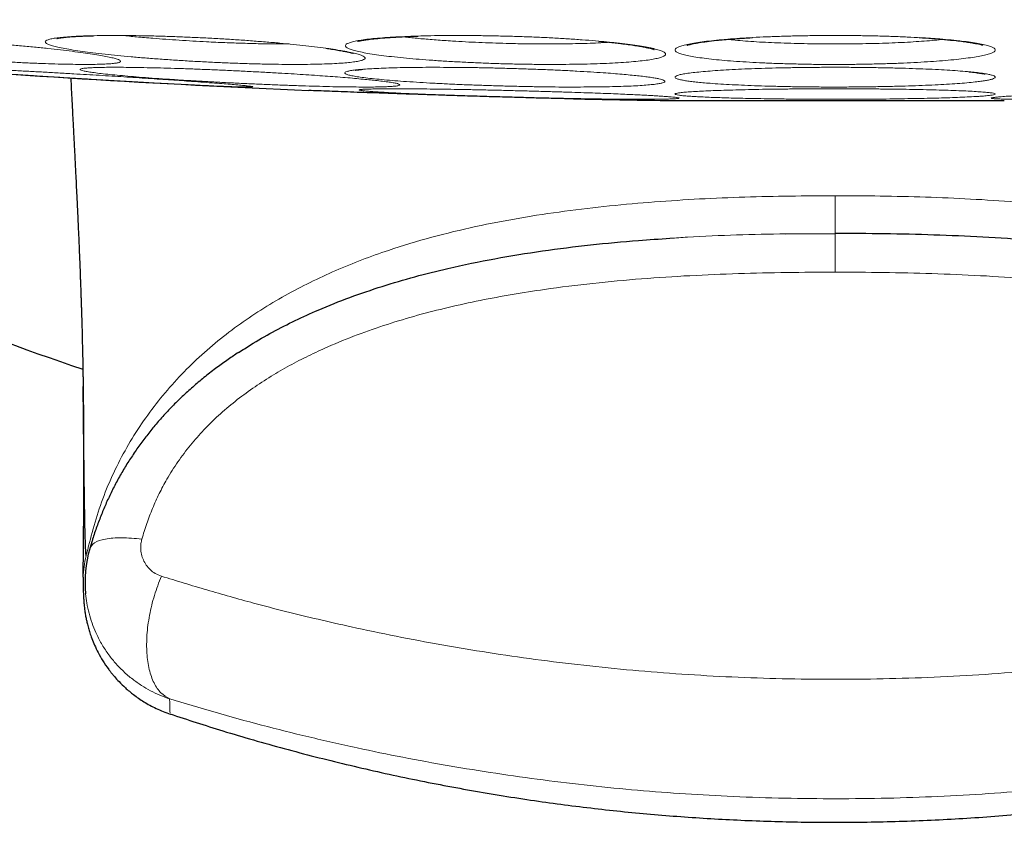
# Model space of a CAD drawing. Header units: millimetres. Extents: x 8 to 1329, y 12 to 1074.
# Tile 3 of 256: x 502.41 to 512.77, y 515.13 to 523.58. Entities that reach past the tile are written whole.
import ezdxf

# ---------------------------------------------------------------- set-up
doc = ezdxf.new("R2010")
doc.units = ezdxf.units.MM

msp = doc.modelspace()

# ---------------------------------------------------------------- linework, layer by layer
at = {"color": 252, "linetype": 'Continuous', "lineweight": 0}
for p, q in [((509.208, 522.727), (512.766, 522.727)), ((510.987, 520.921), (510.987, 521.328))]:
    msp.add_line(p, q, dxfattribs=at)
at = {"color": 7, "linetype": 'Continuous', "lineweight": 30}
for p, q in [((509.222, 522.727), (512.753, 522.727)), ((510.469, 521.324), (510.987, 521.328)), ((503.172, 518.093), (503.148, 518.014))]:
    msp.add_line(p, q, dxfattribs=at)
for centre, radius, start, end in [((510.987, 543.615), 25, 233.2737, 251.5482), ((510.987, 652.715), 130, 265.45566, 267.559), ((510.987, 652.715), 130, 268.78662, 269.21585), ((509.222, 523.727), 1, 269.2159, 270), ((512.753, 523.727), 1, 270, 270.7841), ((504.372, 517.661), 1.274, 164.0203, 185.675)]:
    msp.add_arc(centre, radius, start, end, dxfattribs=at)
at = {"color": 252, "linetype": 'Continuous', "lineweight": 0}
for points, knots in [([(502.41, 523.303), (502.359, 523.308), (502.256, 523.318), (502.096, 523.331), (501.932, 523.344), (501.766, 523.356), (501.601, 523.367), (501.438, 523.377), (501.279, 523.386), (501.124, 523.394), (500.976, 523.4), (500.835, 523.405), (500.704, 523.408), (500.584, 523.411), (500.475, 523.411), (500.379, 523.411), (500.296, 523.408), (500.228, 523.405), (500.174, 523.4), (500.137, 523.393), (500.115, 523.385), (500.11, 523.376), (500.12, 523.366), (500.147, 523.355), (500.189, 523.343), (500.248, 523.33), (500.321, 523.316), (500.409, 523.302), (500.509, 523.288), (500.622, 523.273), (500.747, 523.258), (500.882, 523.243), (501.024, 523.228), (501.174, 523.214), (501.331, 523.2), (501.493, 523.186), (501.656, 523.173), (501.821, 523.161), (501.985, 523.15), (502.149, 523.14), (502.307, 523.131), (502.462, 523.124), (502.61, 523.117), (502.75, 523.112), (502.88, 523.109), (503.001, 523.107), (503.11, 523.106), (503.206, 523.107), (503.289, 523.109), (503.356, 523.113), (503.41, 523.118), (503.448, 523.124), (503.469, 523.132), (503.474, 523.141), (503.464, 523.151), (503.438, 523.162), (503.395, 523.174), (503.337, 523.187), (503.264, 523.201), (503.179, 523.215), (503.078, 523.229), (502.964, 523.244), (502.841, 523.259), (502.708, 523.274), (502.565, 523.289), (502.462, 523.299), (502.41, 523.303)], [0, 0, 0, 0, 0.015553, 0.031055, 0.046646, 0.062467, 0.078156, 0.09372, 0.109281, 0.124957, 0.140659, 0.156241, 0.171806, 0.187457, 0.203117, 0.218688, 0.234267, 0.249957, 0.26561, 0.281168, 0.296744, 0.312448, 0.328203, 0.343779, 0.359306, 0.374918, 0.390867, 0.406494, 0.42195, 0.437383, 0.453456, 0.469126, 0.484548, 0.499871, 0.515933, 0.531626, 0.547108, 0.562533, 0.5784, 0.593991, 0.609484, 0.625062, 0.640842, 0.656367, 0.671856, 0.687536, 0.703314, 0.718832, 0.734327, 0.750034, 0.765706, 0.781214, 0.79676, 0.812539, 0.82801, 0.843476, 0.859099, 0.875042, 0.890379, 0.905806, 0.921472, 0.937532, 0.952912, 0.968349, 0.983993, 1, 1, 1, 1]), ([(504.994, 523.343), (504.942, 523.347), (504.839, 523.356), (504.679, 523.367), (504.515, 523.377), (504.349, 523.386), (504.184, 523.393), (504.021, 523.4), (503.861, 523.405), (503.706, 523.408), (503.557, 523.411), (503.415, 523.411), (503.284, 523.411), (503.162, 523.408), (503.052, 523.405), (502.954, 523.4), (502.87, 523.393), (502.801, 523.386), (502.746, 523.377), (502.707, 523.367), (502.684, 523.356), (502.677, 523.343), (502.686, 523.331), (502.712, 523.317), (502.754, 523.303), (502.811, 523.288), (502.883, 523.273), (502.97, 523.258), (503.069, 523.244), (503.181, 523.229), (503.305, 523.214), (503.439, 523.2), (503.58, 523.187), (503.73, 523.174), (503.886, 523.162), (504.048, 523.151), (504.211, 523.141), (504.376, 523.132), (504.541, 523.124), (504.705, 523.118), (504.864, 523.113), (505.019, 523.109), (505.169, 523.107), (505.31, 523.106), (505.441, 523.107), (505.562, 523.109), (505.673, 523.113), (505.77, 523.118), (505.854, 523.124), (505.923, 523.132), (505.978, 523.141), (506.017, 523.151), (506.04, 523.162), (506.046, 523.174), (506.037, 523.187), (506.013, 523.2), (505.971, 523.214), (505.914, 523.229), (505.843, 523.244), (505.758, 523.258), (505.658, 523.273), (505.545, 523.288), (505.422, 523.303), (505.289, 523.317), (505.147, 523.331), (505.045, 523.339), (504.994, 523.343)], [0, 0, 0, 0, 0.015638, 0.031177, 0.046745, 0.062467, 0.078187, 0.093771, 0.109325, 0.124955, 0.140657, 0.156241, 0.171807, 0.187455, 0.203127, 0.218696, 0.23427, 0.249956, 0.265669, 0.281238, 0.296789, 0.312447, 0.328311, 0.343913, 0.359401, 0.374918, 0.390948, 0.406599, 0.422027, 0.437383, 0.453437, 0.4691, 0.484527, 0.499871, 0.515834, 0.531485, 0.546994, 0.562534, 0.57832, 0.593863, 0.609373, 0.625064, 0.64083, 0.656339, 0.67183, 0.68754, 0.703265, 0.718782, 0.734303, 0.750036, 0.765583, 0.781069, 0.796665, 0.81254, 0.827916, 0.843357, 0.859014, 0.875041, 0.890388, 0.905817, 0.921481, 0.937532, 0.953001, 0.968472, 0.984089, 1, 1, 1, 1]), ([(503.491, 523.411), (503.54, 523.406), (503.641, 523.396), (503.796, 523.383), (503.947, 523.371), (504.088, 523.361), (504.232, 523.352), (504.393, 523.343), (504.57, 523.335), (504.76, 523.329), (504.929, 523.324), (505.074, 523.322), (505.175, 523.321), (505.228, 523.322), (505.243, 523.322)], [0, 0, 0, 0, 0.094127, 0.196988, 0.274096, 0.351222, 0.428408, 0.505687, 0.608832, 0.712032, 0.81514, 0.892377, 0.969525, 1, 1, 1, 1]), ([(508.174, 523.376), (508.123, 523.379), (508.02, 523.385), (507.859, 523.393), (507.696, 523.399), (507.531, 523.404), (507.365, 523.408), (507.201, 523.41), (507.041, 523.411), (506.885, 523.411), (506.735, 523.409), (506.592, 523.405), (506.459, 523.4), (506.336, 523.394), (506.223, 523.386), (506.124, 523.378), (506.038, 523.368), (505.967, 523.357), (505.909, 523.345), (505.868, 523.332), (505.843, 523.318), (505.834, 523.304), (505.841, 523.29), (505.865, 523.275), (505.904, 523.26), (505.959, 523.245), (506.03, 523.23), (506.114, 523.215), (506.212, 523.201), (506.322, 523.188), (506.444, 523.175), (506.577, 523.163), (506.717, 523.152), (506.866, 523.142), (507.022, 523.133), (507.183, 523.125), (507.346, 523.118), (507.511, 523.113), (507.677, 523.109), (507.841, 523.107), (508.001, 523.106), (508.157, 523.107), (508.308, 523.109), (508.45, 523.112), (508.583, 523.117), (508.706, 523.123), (508.818, 523.131), (508.917, 523.14), (509.003, 523.15), (509.074, 523.161), (509.131, 523.173), (509.172, 523.185), (509.198, 523.199), (509.207, 523.213), (509.2, 523.227), (509.177, 523.242), (509.138, 523.257), (509.083, 523.272), (509.013, 523.287), (508.93, 523.301), (508.832, 523.316), (508.721, 523.329), (508.599, 523.342), (508.467, 523.354), (508.326, 523.366), (508.225, 523.372), (508.174, 523.376)], [0, 0, 0, 0, 0.015683, 0.031247, 0.046804, 0.062466, 0.07819, 0.09378, 0.109334, 0.124954, 0.14066, 0.156243, 0.171806, 0.187454, 0.20317, 0.218746, 0.234301, 0.249955, 0.265767, 0.281359, 0.296873, 0.312448, 0.328409, 0.344039, 0.359492, 0.374919, 0.390959, 0.406614, 0.422039, 0.437383, 0.453354, 0.468983, 0.484435, 0.499872, 0.51574, 0.531341, 0.546872, 0.562537, 0.578296, 0.593814, 0.609326, 0.625069, 0.640805, 0.656313, 0.671819, 0.687544, 0.703157, 0.718657, 0.734225, 0.750037, 0.765474, 0.780934, 0.79657, 0.81254, 0.827898, 0.843333, 0.858997, 0.875042, 0.890461, 0.905918, 0.921558, 0.937533, 0.953093, 0.968602, 0.984194, 1, 1, 1, 1]), ([(506.434, 523.398), (506.45, 523.396), (506.509, 523.389), (506.626, 523.377), (506.787, 523.364), (506.947, 523.353), (507.098, 523.344), (507.239, 523.337), (507.383, 523.332), (507.544, 523.327), (507.722, 523.323), (507.912, 523.321), (508.081, 523.322), (508.227, 523.324), (508.352, 523.327), (508.467, 523.331), (508.556, 523.336), (508.601, 523.339), (508.615, 523.34)], [0, 0, 0, 0, 0.028825, 0.107827, 0.186671, 0.265393, 0.324407, 0.383434, 0.442507, 0.501651, 0.580592, 0.659574, 0.738486, 0.797598, 0.856642, 0.915649, 0.97467, 1, 1, 1, 1]), ([(510.306, 523.398), (510.357, 523.4), (510.459, 523.404), (510.619, 523.408), (510.781, 523.41), (510.947, 523.411), (511.112, 523.411), (511.277, 523.409), (511.438, 523.406), (511.595, 523.401), (511.747, 523.395), (511.891, 523.388), (512.026, 523.379), (512.151, 523.369), (512.266, 523.358), (512.367, 523.346), (512.456, 523.334), (512.53, 523.32), (512.59, 523.306), (512.634, 523.292), (512.662, 523.277), (512.674, 523.262), (512.67, 523.247), (512.649, 523.232), (512.612, 523.218), (512.56, 523.204), (512.493, 523.19), (512.411, 523.177), (512.316, 523.165), (512.208, 523.153), (512.088, 523.143), (511.958, 523.134), (511.818, 523.126), (511.671, 523.119), (511.517, 523.114), (511.357, 523.11), (511.193, 523.107), (511.027, 523.106), (510.861, 523.106), (510.697, 523.108), (510.536, 523.112), (510.379, 523.116), (510.228, 523.122), (510.084, 523.13), (509.949, 523.138), (509.824, 523.148), (509.71, 523.159), (509.608, 523.171), (509.52, 523.183), (509.445, 523.197), (509.386, 523.211), (509.342, 523.225), (509.313, 523.24), (509.301, 523.255), (509.305, 523.27), (509.325, 523.285), (509.361, 523.299), (509.413, 523.314), (509.481, 523.327), (509.562, 523.34), (509.657, 523.353), (509.766, 523.364), (509.886, 523.374), (510.017, 523.384), (510.156, 523.392), (510.256, 523.396), (510.306, 523.398)], [0, 0, 0, 0, 0.015699, 0.03127, 0.046815, 0.062438, 0.078168, 0.093779, 0.109341, 0.124959, 0.140679, 0.156262, 0.171821, 0.187521, 0.203237, 0.218795, 0.234331, 0.250127, 0.265839, 0.281359, 0.296835, 0.312728, 0.328397, 0.34387, 0.359347, 0.375226, 0.390819, 0.406281, 0.421897, 0.437596, 0.453127, 0.468662, 0.48437, 0.499938, 0.515451, 0.531122, 0.54682, 0.56251, 0.578236, 0.593776, 0.609347, 0.625086, 0.640632, 0.656168, 0.671891, 0.687443, 0.702935, 0.718605, 0.734343, 0.74975, 0.765329, 0.781234, 0.796701, 0.81218, 0.827914, 0.843717, 0.859181, 0.874767, 0.890623, 0.906211, 0.921751, 0.937405, 0.953153, 0.968737, 0.984314, 1, 1, 1, 1]), ([(512.128, 523.37), (512.097, 523.367), (512.034, 523.36), (511.926, 523.352), (511.81, 523.344), (511.685, 523.337), (511.553, 523.331), (511.416, 523.327), (511.274, 523.324), (511.131, 523.322), (510.985, 523.321), (510.84, 523.322), (510.696, 523.324), (510.554, 523.327), (510.416, 523.332), (510.284, 523.337), (510.16, 523.344), (510.043, 523.352), (509.938, 523.361), (509.877, 523.367), (509.848, 523.37)], [0, 0, 0, 0, 0.054233, 0.109975, 0.165746, 0.221601, 0.277608, 0.333533, 0.389336, 0.445085, 0.500832, 0.556616, 0.612486, 0.668505, 0.724745, 0.7809, 0.836897, 0.892788, 0.9486, 1, 1, 1, 1]), ([(504.646, 522.896), (504.618, 522.898), (504.563, 522.903), (504.462, 522.91), (504.347, 522.919), (504.23, 522.927), (504.114, 522.936), (504.004, 522.943), (503.887, 522.951), (503.763, 522.959), (503.635, 522.967), (503.507, 522.976), (503.378, 522.984), (503.247, 522.992), (503.113, 523), (502.969, 523.008), (502.816, 523.017), (502.658, 523.026), (502.503, 523.034), (502.355, 523.042), (502.215, 523.049), (502.084, 523.056), (501.965, 523.062), (501.856, 523.066), (501.761, 523.07), (501.679, 523.073), (501.612, 523.075), (501.56, 523.076), (501.523, 523.076), (501.503, 523.075), (501.498, 523.073), (501.51, 523.07), (501.538, 523.066), (501.581, 523.061), (501.641, 523.056), (501.715, 523.049), (501.804, 523.042), (501.906, 523.034), (502.019, 523.025), (502.145, 523.016), (502.28, 523.007), (502.425, 522.997), (502.575, 522.987), (502.732, 522.977), (502.894, 522.967), (503.06, 522.957), (503.223, 522.947), (503.387, 522.937), (503.551, 522.928), (503.711, 522.918), (503.863, 522.91), (504.01, 522.902), (504.15, 522.895), (504.281, 522.889), (504.399, 522.883), (504.507, 522.878), (504.602, 522.874), (504.684, 522.871), (504.751, 522.87), (504.803, 522.869), (504.84, 522.869), (504.861, 522.87), (504.865, 522.872), (504.853, 522.875), (504.826, 522.878), (504.783, 522.883), (504.724, 522.889), (504.672, 522.893), (504.646, 522.896)], [0, 0, 0, 0, 0.01531, 0.030748, 0.046475, 0.062653, 0.074777, 0.087009, 0.099423, 0.112098, 0.125114, 0.13737, 0.149668, 0.162081, 0.174686, 0.187562, 0.203122, 0.218633, 0.234224, 0.250023, 0.265695, 0.281263, 0.29683, 0.312497, 0.328159, 0.343735, 0.359313, 0.374975, 0.390592, 0.406155, 0.421744, 0.437445, 0.453163, 0.468772, 0.48437, 0.500058, 0.515904, 0.531517, 0.54702, 0.562535, 0.578548, 0.594201, 0.609642, 0.625015, 0.641157, 0.656847, 0.67224, 0.687486, 0.7036, 0.719274, 0.734668, 0.749935, 0.765886, 0.78148, 0.79691, 0.812376, 0.828203, 0.843709, 0.859164, 0.874847, 0.890623, 0.906103, 0.921579, 0.937333, 0.952956, 0.968465, 0.984076, 1, 1, 1, 1]), ([(506.187, 522.934), (506.165, 522.937), (506.121, 522.942), (506.043, 522.949), (505.957, 522.957), (505.861, 522.966), (505.758, 522.974), (505.65, 522.982), (505.539, 522.99), (505.421, 522.998), (505.297, 523.006), (505.159, 523.014), (505.008, 523.023), (504.844, 523.031), (504.679, 523.04), (504.513, 523.047), (504.35, 523.054), (504.191, 523.06), (504.037, 523.065), (503.889, 523.069), (503.749, 523.072), (503.618, 523.075), (503.499, 523.076), (503.393, 523.076), (503.299, 523.076), (503.219, 523.074), (503.153, 523.071), (503.102, 523.068), (503.066, 523.063), (503.047, 523.058), (503.043, 523.052), (503.056, 523.045), (503.085, 523.037), (503.13, 523.029), (503.191, 523.02), (503.267, 523.01), (503.357, 523.001), (503.46, 522.991), (503.574, 522.981), (503.7, 522.97), (503.837, 522.96), (503.982, 522.95), (504.132, 522.94), (504.289, 522.931), (504.451, 522.922), (504.616, 522.913), (504.78, 522.905), (504.944, 522.898), (505.106, 522.891), (505.265, 522.885), (505.418, 522.88), (505.565, 522.876), (505.705, 522.872), (505.834, 522.87), (505.953, 522.869), (506.06, 522.868), (506.155, 522.869), (506.236, 522.871), (506.302, 522.873), (506.353, 522.877), (506.389, 522.881), (506.409, 522.887), (506.412, 522.893), (506.399, 522.9), (506.371, 522.908), (506.327, 522.916), (506.267, 522.925), (506.214, 522.931), (506.187, 522.934)], [0, 0, 0, 0, 0.012162, 0.024432, 0.036885, 0.0496, 0.062658, 0.0749, 0.087193, 0.099609, 0.112223, 0.125114, 0.140656, 0.156158, 0.171746, 0.187546, 0.203239, 0.218813, 0.234368, 0.250001, 0.26593, 0.281607, 0.297113, 0.312531, 0.327946, 0.343444, 0.359108, 0.37502, 0.390678, 0.406242, 0.421811, 0.437486, 0.453359, 0.468999, 0.484535, 0.500096, 0.516182, 0.531858, 0.547272, 0.56257, 0.578749, 0.594452, 0.609835, 0.625044, 0.641131, 0.656797, 0.672205, 0.68751, 0.703393, 0.718959, 0.734411, 0.749957, 0.765745, 0.781227, 0.796682, 0.8124, 0.828167, 0.843647, 0.859122, 0.874867, 0.890403, 0.90586, 0.921441, 0.937341, 0.95267, 0.968118, 0.983841, 1, 1, 1, 1]), ([(508.978, 522.979), (508.956, 522.982), (508.911, 522.987), (508.833, 522.995), (508.747, 523.003), (508.652, 523.011), (508.541, 523.019), (508.415, 523.027), (508.271, 523.036), (508.12, 523.044), (507.962, 523.051), (507.8, 523.057), (507.636, 523.062), (507.471, 523.067), (507.306, 523.071), (507.142, 523.074), (506.983, 523.075), (506.829, 523.076), (506.681, 523.076), (506.541, 523.075), (506.411, 523.073), (506.292, 523.069), (506.184, 523.065), (506.088, 523.06), (506.007, 523.055), (505.94, 523.048), (505.888, 523.041), (505.852, 523.033), (505.831, 523.024), (505.828, 523.015), (505.84, 523.005), (505.869, 522.995), (505.914, 522.985), (505.973, 522.975), (506.049, 522.965), (506.138, 522.955), (506.241, 522.945), (506.355, 522.935), (506.48, 522.926), (506.615, 522.917), (506.76, 522.909), (506.91, 522.901), (507.067, 522.894), (507.228, 522.888), (507.392, 522.882), (507.556, 522.878), (507.721, 522.874), (507.884, 522.871), (508.043, 522.869), (508.197, 522.868), (508.345, 522.869), (508.485, 522.87), (508.615, 522.872), (508.734, 522.875), (508.842, 522.879), (508.937, 522.884), (509.019, 522.89), (509.086, 522.897), (509.138, 522.904), (509.174, 522.912), (509.195, 522.92), (509.199, 522.929), (509.188, 522.938), (509.165, 522.947), (509.135, 522.955), (509.094, 522.963), (509.042, 522.971), (509, 522.977), (508.978, 522.979)], [0, 0, 0, 0, 0.0123, 0.024643, 0.037101, 0.049749, 0.062663, 0.078177, 0.093675, 0.10928, 0.125114, 0.14077, 0.156329, 0.171891, 0.187549, 0.203262, 0.218854, 0.234408, 0.250008, 0.265707, 0.281295, 0.296858, 0.312482, 0.328192, 0.343774, 0.359328, 0.37496, 0.390788, 0.406389, 0.421894, 0.437432, 0.453548, 0.469254, 0.484704, 0.500049, 0.516267, 0.531983, 0.547354, 0.562526, 0.578615, 0.594283, 0.609693, 0.625006, 0.640862, 0.656418, 0.671883, 0.68748, 0.703232, 0.7187, 0.734171, 0.749938, 0.76566, 0.781126, 0.796613, 0.812385, 0.827894, 0.843346, 0.858935, 0.87485, 0.890121, 0.905522, 0.921205, 0.937327, 0.949548, 0.961849, 0.974305, 0.986995, 1, 1, 1, 1]), ([(509.512, 523.022), (509.54, 523.025), (509.596, 523.031), (509.697, 523.039), (509.81, 523.047), (509.935, 523.054), (510.07, 523.06), (510.212, 523.065), (510.363, 523.069), (510.519, 523.072), (510.68, 523.075), (510.845, 523.076), (511.01, 523.076), (511.176, 523.076), (511.339, 523.074), (511.498, 523.071), (511.653, 523.068), (511.802, 523.063), (511.944, 523.058), (512.075, 523.052), (512.196, 523.045), (512.306, 523.037), (512.403, 523.029), (512.486, 523.02), (512.554, 523.011), (512.605, 523.002), (512.639, 522.993), (512.661, 522.985), (512.672, 522.977), (512.672, 522.969), (512.662, 522.961), (512.643, 522.953), (512.612, 522.944), (512.571, 522.937), (512.521, 522.929), (512.457, 522.921), (512.375, 522.913), (512.274, 522.905), (512.162, 522.898), (512.038, 522.891), (511.905, 522.885), (511.762, 522.88), (511.612, 522.876), (511.455, 522.873), (511.295, 522.87), (511.131, 522.869), (510.965, 522.868), (510.799, 522.869), (510.636, 522.871), (510.478, 522.873), (510.323, 522.877), (510.175, 522.881), (510.034, 522.887), (509.903, 522.893), (509.781, 522.9), (509.679, 522.907), (509.594, 522.914), (509.525, 522.921), (509.464, 522.928), (509.411, 522.935), (509.366, 522.944), (509.33, 522.953), (509.307, 522.963), (509.3, 522.973), (509.311, 522.984), (509.337, 522.994), (509.378, 523.004), (509.435, 523.013), (509.487, 523.019), (509.512, 523.022)], [0, 0, 0, 0, 0.01557, 0.031122, 0.046776, 0.06265, 0.078253, 0.093797, 0.109381, 0.125098, 0.140653, 0.156253, 0.171975, 0.187644, 0.203194, 0.218711, 0.234281, 0.249993, 0.265748, 0.281341, 0.296877, 0.312466, 0.328346, 0.343964, 0.359452, 0.374943, 0.387826, 0.400438, 0.412857, 0.425161, 0.437424, 0.450443, 0.463133, 0.475579, 0.487858, 0.500047, 0.516134, 0.531799, 0.547207, 0.562523, 0.578372, 0.593921, 0.609388, 0.625004, 0.640634, 0.656152, 0.671882, 0.687686, 0.703116, 0.718455, 0.733982, 0.749953, 0.765393, 0.780822, 0.796427, 0.812392, 0.824593, 0.836864, 0.849279, 0.861918, 0.874862, 0.89011, 0.905506, 0.921196, 0.937338, 0.952799, 0.968302, 0.983987, 1, 1, 1, 1]), ([(509.149, 522.773), (509.132, 522.774), (509.098, 522.776), (509.039, 522.78), (508.973, 522.783), (508.9, 522.787), (508.819, 522.791), (508.729, 522.794), (508.629, 522.799), (508.52, 522.803), (508.404, 522.807), (508.281, 522.811), (508.143, 522.816), (507.993, 522.82), (507.83, 522.825), (507.664, 522.829), (507.498, 522.834), (507.334, 522.837), (507.173, 522.841), (507.018, 522.843), (506.868, 522.846), (506.726, 522.848), (506.592, 522.849), (506.47, 522.85), (506.36, 522.85), (506.262, 522.85), (506.177, 522.849), (506.106, 522.848), (506.05, 522.846), (506.01, 522.844), (505.986, 522.841), (505.978, 522.838), (505.986, 522.835), (506.01, 522.831), (506.05, 522.826), (506.106, 522.822), (506.178, 522.817), (506.264, 522.812), (506.364, 522.806), (506.475, 522.801), (506.59, 522.796), (506.706, 522.791), (506.821, 522.787), (506.938, 522.783), (507.056, 522.779), (507.173, 522.775), (507.289, 522.771), (507.401, 522.768), (507.512, 522.765), (507.62, 522.762), (507.725, 522.759), (507.841, 522.756), (507.966, 522.753), (508.098, 522.751), (508.224, 522.748), (508.343, 522.746), (508.471, 522.744), (508.603, 522.742), (508.736, 522.741), (508.857, 522.74), (508.967, 522.74), (509.066, 522.74), (509.151, 522.741), (509.221, 522.742), (509.272, 522.744), (509.309, 522.746), (509.332, 522.747), (509.346, 522.75), (509.349, 522.752), (509.342, 522.755), (509.327, 522.758), (509.307, 522.761), (509.28, 522.763), (509.245, 522.766), (509.202, 522.77), (509.167, 522.772), (509.149, 522.773)], [0, 0, 0, 0, 0.009844, 0.019871, 0.030121, 0.040638, 0.051468, 0.062661, 0.074782, 0.087021, 0.099444, 0.112119, 0.125114, 0.140644, 0.156161, 0.171764, 0.187544, 0.203246, 0.218846, 0.234409, 0.249995, 0.265795, 0.281448, 0.297002, 0.312505, 0.328004, 0.343549, 0.359185, 0.374962, 0.390563, 0.406133, 0.421733, 0.437424, 0.453245, 0.468891, 0.484455, 0.500031, 0.516194, 0.531907, 0.5473, 0.562502, 0.575787, 0.588598, 0.601017, 0.613122, 0.624984, 0.636205, 0.647039, 0.657536, 0.667744, 0.677705, 0.687461, 0.70066, 0.713399, 0.72578, 0.737913, 0.749913, 0.765924, 0.781352, 0.796662, 0.812368, 0.828162, 0.843493, 0.858893, 0.87485, 0.8869, 0.899055, 0.911437, 0.924159, 0.93733, 0.947111, 0.9571, 0.967337, 0.977867, 0.988738, 1, 1, 1, 1]), ([(509.497, 522.821), (509.524, 522.822), (509.578, 522.825), (509.676, 522.83), (509.786, 522.834), (509.908, 522.837), (510.041, 522.841), (510.183, 522.844), (510.333, 522.846), (510.488, 522.848), (510.648, 522.849), (510.812, 522.85), (510.977, 522.85), (511.143, 522.85), (511.306, 522.849), (511.466, 522.848), (511.621, 522.846), (511.771, 522.844), (511.915, 522.841), (512.05, 522.838), (512.176, 522.834), (512.288, 522.83), (512.387, 522.826), (512.472, 522.821), (512.542, 522.816), (512.598, 522.811), (512.64, 522.806), (512.665, 522.801), (512.674, 522.795), (512.667, 522.79), (512.643, 522.784), (512.61, 522.78), (512.576, 522.777), (512.545, 522.774), (512.509, 522.771), (512.455, 522.768), (512.379, 522.764), (512.277, 522.759), (512.167, 522.756), (512.05, 522.752), (511.924, 522.749), (511.788, 522.747), (511.641, 522.744), (511.486, 522.742), (511.327, 522.741), (511.164, 522.74), (510.999, 522.74), (510.834, 522.74), (510.67, 522.741), (510.51, 522.742), (510.354, 522.744), (510.215, 522.746), (510.095, 522.748), (509.99, 522.751), (509.89, 522.753), (509.795, 522.756), (509.703, 522.759), (509.617, 522.763), (509.543, 522.767), (509.48, 522.77), (509.428, 522.774), (509.379, 522.778), (509.338, 522.783), (509.314, 522.788), (509.303, 522.793), (509.302, 522.796), (509.309, 522.8), (509.328, 522.805), (509.367, 522.81), (509.421, 522.816), (509.471, 522.819), (509.497, 522.821)], [0, 0, 0, 0, 0.015678, 0.031243, 0.046779, 0.062369, 0.078088, 0.093895, 0.109549, 0.12513, 0.140688, 0.156274, 0.171935, 0.187593, 0.203158, 0.218679, 0.234206, 0.249792, 0.265491, 0.281423, 0.297345, 0.313012, 0.328511, 0.343936, 0.359382, 0.374948, 0.390893, 0.406596, 0.42201, 0.437807, 0.453887, 0.469358, 0.476914, 0.484672, 0.493649, 0.502347, 0.519, 0.534826, 0.549993, 0.56466, 0.578973, 0.593974, 0.609624, 0.625074, 0.640736, 0.6562, 0.67182, 0.68749, 0.702976, 0.718639, 0.734111, 0.749798, 0.761834, 0.77355, 0.785509, 0.797798, 0.810502, 0.823711, 0.837304, 0.848888, 0.860702, 0.872811, 0.888472, 0.904871, 0.916302, 0.926679, 0.936833, 0.952155, 0.967704, 0.983608, 1, 1, 1, 1]), ([(512.826, 522.773), (512.843, 522.774), (512.877, 522.776), (512.936, 522.78), (513.001, 522.783), (513.074, 522.787), (513.155, 522.791), (513.254, 522.795), (513.372, 522.8), (513.512, 522.805), (513.662, 522.81), (513.82, 522.815), (513.982, 522.82), (514.145, 522.825), (514.31, 522.829), (514.476, 522.834), (514.641, 522.837), (514.801, 522.841), (514.957, 522.843), (515.106, 522.846), (515.249, 522.848), (515.382, 522.849), (515.505, 522.85), (515.615, 522.85), (515.713, 522.85), (515.797, 522.849), (515.868, 522.848), (515.924, 522.846), (515.965, 522.844), (515.989, 522.841), (515.997, 522.838), (515.99, 522.835), (515.97, 522.831), (515.941, 522.828), (515.903, 522.824), (515.855, 522.821), (515.799, 522.817), (515.739, 522.813), (515.677, 522.81), (515.609, 522.806), (515.537, 522.803), (515.46, 522.799), (515.376, 522.796), (515.287, 522.792), (515.192, 522.788), (515.095, 522.785), (514.997, 522.781), (514.899, 522.778), (514.795, 522.775), (514.686, 522.771), (514.573, 522.768), (514.463, 522.765), (514.355, 522.762), (514.249, 522.759), (514.133, 522.756), (514.009, 522.753), (513.877, 522.751), (513.751, 522.748), (513.631, 522.746), (513.504, 522.744), (513.372, 522.742), (513.239, 522.741), (513.118, 522.74), (513.015, 522.74), (512.928, 522.74), (512.856, 522.74), (512.795, 522.741), (512.742, 522.742), (512.702, 522.744), (512.671, 522.745), (512.65, 522.747), (512.635, 522.749), (512.627, 522.751), (512.627, 522.753), (512.635, 522.756), (512.655, 522.759), (512.693, 522.763), (512.748, 522.768), (512.8, 522.772), (512.826, 522.773)], [0, 0, 0, 0, 0.0098405, 0.0198653, 0.0301146, 0.0406319, 0.0514637, 0.0626593, 0.0778146, 0.0931861, 0.1089042, 0.1251028, 0.1406221, 0.1561364, 0.1717416, 0.1875308, 0.2032236, 0.2188205, 0.2343858, 0.2499812, 0.2657751, 0.2814241, 0.2969755, 0.3124773, 0.3279774, 0.3435238, 0.3591641, 0.3749454, 0.3905365, 0.4061034, 0.4217061, 0.4374069, 0.4500738, 0.4626218, 0.4750971, 0.4875475, 0.5000219, 0.5108486, 0.5214588, 0.5318914, 0.5421848, 0.5523772, 0.5625054, 0.5736049, 0.5843682, 0.5948439, 0.6050781, 0.6151139, 0.6249911, 0.6362051, 0.6470344, 0.6575299, 0.6677388, 0.6777043, 0.6874662, 0.7006576, 0.7133918, 0.7257733, 0.7379104, 0.7499172, 0.7659179, 0.7813432, 0.7966565, 0.8123715, 0.8250542, 0.8373754, 0.8496116, 0.8620273, 0.8748611, 0.8848927, 0.8949856, 0.9052111, 0.915637, 0.9263278, 0.9373452, 0.9520835, 0.9673383, 0.9832558, 1, 1, 1, 1]), ([(510.987, 521.725), (510.67, 521.723), (510.037, 521.718), (509.087, 521.667), (508.141, 521.572), (507.202, 521.415), (506.398, 521.2), (505.731, 520.946), (505.197, 520.684), (504.694, 520.366), (504.235, 519.987), (503.834, 519.546), (503.505, 519.05), (503.255, 518.508), (503.156, 518.124), (503.107, 517.932)], [0, 0, 0, 0, 0.1000297, 0.2000562, 0.3001732, 0.400239, 0.5001311, 0.5626363, 0.6251447, 0.6876676, 0.7501247, 0.8126162, 0.8750545, 0.9374891, 1, 1, 1, 1]), ([(510.987, 521.328), (510.987, 521.333), (510.987, 521.344), (510.987, 521.373), (510.987, 521.411), (510.987, 521.457), (510.987, 521.511), (510.987, 521.571), (510.987, 521.641), (510.987, 521.697), (510.987, 521.725)], [0, 0, 0, 0, 0.136588, 0.27318, 0.409786, 0.546397, 0.659784, 0.773176, 0.886584, 1, 1, 1, 1]), ([(518.868, 517.932), (518.818, 518.124), (518.719, 518.508), (518.469, 519.049), (518.141, 519.546), (517.74, 519.987), (517.28, 520.366), (516.778, 520.684), (516.244, 520.946), (515.577, 521.2), (514.772, 521.415), (513.834, 521.572), (512.887, 521.667), (511.938, 521.717), (511.304, 521.725), (510.987, 521.725), (510.987, 521.725)], [0, 0, 0, 0, 0.062509, 0.12494, 0.187376, 0.249869, 0.312328, 0.37485, 0.437357, 0.499864, 0.599758, 0.699823, 0.79994, 0.899967, 0.999997, 1, 1, 1, 1]), ([(509.25, 521.277), (509.311, 521.281), (509.545, 521.298), (509.951, 521.314), (510.297, 521.321), (510.469, 521.324)], [0, 0, 0, 0, 0.151452, 0.575723, 1, 1, 1, 1]), ([(510.987, 520.921), (510.818, 520.92), (510.478, 520.919), (509.969, 520.907), (509.46, 520.886), (508.95, 520.853), (508.439, 520.806), (507.986, 520.749), (507.59, 520.688), (507.252, 520.625), (506.92, 520.552), (506.594, 520.469), (506.276, 520.374), (505.96, 520.264), (505.684, 520.152), (505.447, 520.042), (505.248, 519.939), (505.052, 519.826), (504.861, 519.701), (504.675, 519.564), (504.503, 519.418), (504.346, 519.264), (504.203, 519.101), (504.072, 518.927), (503.964, 518.756), (503.876, 518.591), (503.806, 518.436), (503.745, 518.276), (503.712, 518.167), (503.696, 518.113)], [0, 0, 0, 0, 0.060653, 0.121306, 0.182149, 0.242991, 0.304476, 0.365958, 0.407181, 0.448411, 0.48963, 0.529358, 0.569083, 0.609124, 0.64916, 0.675866, 0.702584, 0.729282, 0.756757, 0.784256, 0.811713, 0.837418, 0.863121, 0.889556, 0.91599, 0.936819, 0.957649, 0.978824, 1, 1, 1, 1]), ([(510.987, 520.921), (511.157, 520.92), (511.496, 520.919), (512.006, 520.907), (512.515, 520.886), (513.025, 520.853), (513.535, 520.806), (513.989, 520.749), (514.385, 520.688), (514.723, 520.625), (515.055, 520.552), (515.38, 520.469), (515.699, 520.374), (516.014, 520.264), (516.291, 520.152), (516.527, 520.042), (516.727, 519.939), (516.922, 519.826), (517.114, 519.701), (517.299, 519.564), (517.472, 519.418), (517.629, 519.264), (517.772, 519.101), (517.903, 518.927), (518.011, 518.756), (518.098, 518.591), (518.169, 518.436), (518.23, 518.276), (518.263, 518.167), (518.279, 518.113)], [0, 0, 0, 0, 0.060653, 0.121306, 0.182149, 0.242991, 0.304476, 0.365958, 0.407181, 0.448411, 0.48963, 0.529358, 0.569083, 0.609124, 0.64916, 0.675866, 0.702584, 0.729282, 0.756757, 0.784256, 0.811713, 0.837418, 0.863121, 0.889556, 0.91599, 0.936819, 0.957649, 0.978824, 1, 1, 1, 1]), ([(503.696, 518.113), (503.692, 518.097), (503.684, 518.066), (503.682, 518.012), (503.689, 517.953), (503.709, 517.892), (503.74, 517.838), (503.782, 517.789), (503.835, 517.748), (503.879, 517.731), (503.901, 517.723)], [0, 0, 0, 0, 0.090789, 0.181622, 0.312864, 0.44422, 0.57512, 0.70605, 0.85306, 1, 1, 1, 1]), ([(503.108, 517.936), (503.093, 517.859), (503.072, 517.75), (503.08, 517.639), (503.083, 517.606)], [0, 0, 0, 0, 0.6982837, 1, 1, 1, 1]), ([(503.901, 517.723), (504.06, 517.674), (504.377, 517.576), (504.815, 517.453), (505.207, 517.351), (505.549, 517.268), (505.935, 517.18), (506.368, 517.089), (506.85, 516.999), (507.338, 516.917), (507.836, 516.845), (508.342, 516.783), (508.857, 516.731), (509.377, 516.69), (509.902, 516.66), (510.431, 516.642), (510.962, 516.636), (511.495, 516.641), (512.03, 516.658), (512.57, 516.688), (513.109, 516.73), (513.647, 516.785), (514.174, 516.85), (514.689, 516.926), (515.191, 517.01), (515.689, 517.106), (516.181, 517.211), (516.667, 517.325), (517.146, 517.449), (517.617, 517.581), (517.921, 517.675), (518.073, 517.723)], [0, 0, 0, 0, 0.037865, 0.075731, 0.101118, 0.12651, 0.151897, 0.186029, 0.22019, 0.25435, 0.288481, 0.323253, 0.35804, 0.392811, 0.427965, 0.463123, 0.498298, 0.533455, 0.56923, 0.605005, 0.641349, 0.677693, 0.714219, 0.749275, 0.784489, 0.819702, 0.855424, 0.891146, 0.927378, 0.96361, 1, 1, 1, 1]), ([(503.988, 516.432), (503.988, 516.432), (503.953, 516.443), (503.885, 516.469), (503.786, 516.516), (503.69, 516.572), (503.594, 516.64), (503.501, 516.719), (503.414, 516.809), (503.336, 516.907), (503.268, 517.014), (503.212, 517.123), (503.17, 517.229), (503.138, 517.333), (503.115, 517.435), (503.108, 517.504), (503.104, 517.535)], [0, 0, 0, 0, 0.00004, 0.072518, 0.145502, 0.220076, 0.295197, 0.381285, 0.463723, 0.546904, 0.632466, 0.718863, 0.790422, 0.86247, 0.936068, 1, 1, 1, 1]), ([(503.987, 516.432), (503.989, 516.377), (503.991, 516.283), (503.992, 516.284), (503.993, 516.284)], [0, 0, 0, 0, 0.593329, 1, 1, 1, 1]), ([(517.987, 516.432), (517.841, 516.388), (517.548, 516.299), (517.095, 516.174), (516.632, 516.056), (516.156, 515.945), (515.667, 515.841), (515.168, 515.747), (514.658, 515.662), (514.146, 515.588), (513.632, 515.525), (513.118, 515.474), (512.596, 515.433), (512.069, 515.403), (511.535, 515.385), (510.998, 515.379), (510.457, 515.385), (509.928, 515.402), (509.411, 515.431), (508.909, 515.469), (508.41, 515.518), (507.913, 515.577), (507.418, 515.647), (506.926, 515.726), (506.439, 515.816), (505.946, 515.917), (505.449, 516.03), (504.951, 516.155), (504.462, 516.289), (504.146, 516.384), (503.988, 516.432)], [0, 0, 0, 0, 0.035119, 0.070251, 0.10537, 0.141001, 0.176633, 0.212745, 0.248857, 0.285128, 0.320348, 0.355721, 0.391093, 0.426982, 0.462871, 0.49929, 0.53571, 0.572301, 0.606501, 0.640728, 0.674956, 0.709156, 0.743964, 0.778787, 0.813595, 0.848755, 0.886463, 0.924171, 0.962085, 1, 1, 1, 1])]:
    msp.add_open_spline(points, degree=3, knots=knots, dxfattribs=at)
at = {"color": 7, "linetype": 'Continuous', "lineweight": 30}
for points, knots in [([(502.801, 523.381), (502.801, 523.38), (502.8, 523.38), (502.808, 523.381), (502.827, 523.385), (502.86, 523.39), (502.907, 523.395), (502.975, 523.4), (503.068, 523.405), (503.143, 523.407), (503.182, 523.408)], [0, 0, 0, 0, 0.034782, 0.113528, 0.219969, 0.329419, 0.443128, 0.621697, 0.809982, 1, 1, 1, 1]), ([(505.964, 523.349), (505.964, 523.349), (505.964, 523.349), (505.972, 523.351), (505.99, 523.355), (506.022, 523.361), (506.067, 523.368), (506.133, 523.377), (506.225, 523.385), (506.336, 523.393), (506.462, 523.4), (506.557, 523.404), (506.602, 523.405)], [0, 0, 0, 0, 0.031918, 0.087724, 0.163148, 0.240446, 0.320687, 0.446627, 0.579348, 0.718806, 0.864857, 1, 1, 1, 1]), ([(508.503, 523.351), (508.538, 523.348), (508.621, 523.34), (508.722, 523.328), (508.813, 523.317), (508.883, 523.307), (508.942, 523.297), (508.99, 523.288), (509.026, 523.28), (509.053, 523.274), (509.07, 523.269), (509.081, 523.265), (509.081, 523.265), (509.082, 523.265)], [0, 0, 0, 0, 0.113545, 0.267803, 0.371461, 0.475755, 0.577686, 0.671165, 0.75605, 0.832356, 0.900111, 0.959371, 1, 1, 1, 1]), ([(509.428, 523.308), (509.428, 523.308), (509.426, 523.307), (509.433, 523.31), (509.453, 523.316), (509.495, 523.326), (509.557, 523.337), (509.639, 523.349), (509.728, 523.359), (509.819, 523.368), (509.908, 523.375), (510.006, 523.383), (510.08, 523.387), (510.119, 523.389)], [0, 0, 0, 0, 0.002176, 0.0703, 0.140621, 0.250927, 0.36745, 0.490273, 0.619458, 0.709153, 0.801687, 0.896776, 1, 1, 1, 1]), ([(511.871, 523.388), (511.916, 523.386), (512.011, 523.38), (512.141, 523.369), (512.25, 523.359), (512.333, 523.349), (512.395, 523.34), (512.444, 523.332), (512.481, 523.325), (512.509, 523.319), (512.528, 523.314), (512.539, 523.311), (512.545, 523.309), (512.544, 523.31), (512.544, 523.31)], [0, 0, 0, 0, 0.126035, 0.266172, 0.407798, 0.502985, 0.594635, 0.678354, 0.75418, 0.822145, 0.882306, 0.93473, 0.98176, 1, 1, 1, 1]), ([(505.632, 523.277), (505.651, 523.274), (505.696, 523.267), (505.758, 523.257), (505.814, 523.247), (505.857, 523.239), (505.888, 523.232), (505.908, 523.227), (505.919, 523.224), (505.921, 523.224), (505.922, 523.224)], [0, 0, 0, 0, 0.115001, 0.271003, 0.419708, 0.557841, 0.685408, 0.802433, 0.908999, 1, 1, 1, 1]), ([(505.939, 523.047), (505.939, 523.047), (505.941, 523.047), (505.955, 523.049), (505.978, 523.051), (506.003, 523.054), (506.018, 523.055)], [0, 0, 0, 0, 0.169909, 0.408506, 0.660861, 1, 1, 1, 1]), ([(512.395, 523.029), (512.421, 523.027), (512.469, 523.021), (512.514, 523.015), (512.541, 523.011), (512.557, 523.008), (512.559, 523.008), (512.56, 523.008)], [0, 0, 0, 0, 0.281914, 0.549604, 0.716683, 0.874754, 1, 1, 1, 1]), ([(502.947, 522.964), (502.948, 522.95), (502.95, 522.917), (502.952, 522.865), (502.955, 522.806), (502.958, 522.746), (502.962, 522.682), (502.965, 522.616), (502.968, 522.553), (502.971, 522.496), (502.974, 522.443), (502.977, 522.393), (502.979, 522.343), (502.982, 522.291), (502.985, 522.235), (502.988, 522.176), (502.991, 522.116), (502.994, 522.056), (502.997, 521.998), (503.001, 521.917), (503.006, 521.816), (503.011, 521.715), (503.015, 521.634), (503.018, 521.569), (503.021, 521.501), (503.024, 521.434), (503.027, 521.368), (503.03, 521.304), (503.033, 521.236), (503.036, 521.163), (503.039, 521.088), (503.042, 521.017), (503.045, 520.954), (503.047, 520.9), (503.048, 520.852), (503.05, 520.804), (503.052, 520.756), (503.054, 520.707), (503.055, 520.659), (503.057, 520.611), (503.058, 520.566), (503.06, 520.525), (503.061, 520.487), (503.062, 520.451), (503.063, 520.413), (503.064, 520.37), (503.066, 520.322), (503.067, 520.269), (503.068, 520.218), (503.069, 520.173), (503.07, 520.133), (503.071, 520.097), (503.072, 520.06), (503.073, 520.022), (503.073, 519.984), (503.074, 519.946), (503.075, 519.908), (503.076, 519.868), (503.076, 519.828), (503.077, 519.787), (503.077, 519.751), (503.078, 519.726), (503.078, 519.717)], [0, 0, 0, 0, 0.0101303, 0.0245572, 0.0387525, 0.0538242, 0.0701461, 0.0875421, 0.1041524, 0.11864, 0.1320259, 0.1451338, 0.1582894, 0.1717028, 0.1868758, 0.2030673, 0.2199717, 0.2364695, 0.2524576, 0.26796, 0.3034965, 0.3375618, 0.3549916, 0.3741555, 0.3947834, 0.4147815, 0.4345868, 0.453807, 0.4733011, 0.4973616, 0.5210161, 0.5435848, 0.5650399, 0.5809266, 0.5959022, 0.6111265, 0.6282771, 0.6433974, 0.6597599, 0.6760372, 0.6911983, 0.7052403, 0.7179401, 0.7300421, 0.7428566, 0.7564577, 0.774908, 0.7941029, 0.8123137, 0.829406, 0.8420491, 0.8549514, 0.8691881, 0.8847611, 0.8997958, 0.9158971, 0.9326655, 0.9486816, 0.9638254, 0.9781031, 0.9915214, 1, 1, 1, 1]), ([(508.234, 522.744), (508.223, 522.744), (508.188, 522.745), (508.119, 522.746), (508.027, 522.749), (507.934, 522.751), (507.843, 522.753), (507.756, 522.756), (507.664, 522.758), (507.565, 522.761), (507.46, 522.764), (507.354, 522.767), (507.249, 522.77), (507.145, 522.773), (507.038, 522.777), (506.928, 522.78), (506.813, 522.784), (506.693, 522.788), (506.569, 522.792), (506.442, 522.796), (506.315, 522.8), (506.189, 522.805), (506.058, 522.809), (505.923, 522.814), (505.79, 522.819), (505.665, 522.824), (505.553, 522.828), (505.482, 522.831), (505.452, 522.833), (505.451, 522.833)], [0, 0, 0, 0, 0.018723, 0.058654, 0.099551, 0.141848, 0.173323, 0.205436, 0.238333, 0.272164, 0.307086, 0.343265, 0.374824, 0.407003, 0.439928, 0.47374, 0.508591, 0.544644, 0.583674, 0.623108, 0.663165, 0.704078, 0.746086, 0.796041, 0.846043, 0.89643, 0.94754, 0.997905, 1, 1, 1, 1]), ([(517.241, 520.089), (517.209, 520.109), (517.102, 520.18), (516.912, 520.288), (516.671, 520.412), (516.398, 520.536), (516.093, 520.658), (515.754, 520.773), (515.41, 520.874), (515.015, 520.973), (514.567, 521.066), (514.067, 521.147), (513.563, 521.21), (513.054, 521.257), (512.541, 521.291), (512.025, 521.313), (511.506, 521.326), (511.16, 521.327), (510.987, 521.328)], [0, 0, 0, 0, 0.017494, 0.059366, 0.101271, 0.143155, 0.198429, 0.253708, 0.309468, 0.365232, 0.443676, 0.522126, 0.601041, 0.679958, 0.759839, 0.839721, 0.919861, 1, 1, 1, 1]), ([(504.713, 520.075), (504.755, 520.102), (504.871, 520.179), (505.07, 520.292), (505.308, 520.414), (505.578, 520.537), (505.883, 520.658), (506.222, 520.774), (506.566, 520.875), (506.961, 520.974), (507.409, 521.066), (507.909, 521.147), (508.413, 521.21), (508.86, 521.253), (509.14, 521.27), (509.25, 521.277)], [0, 0, 0, 0, 0.0315214, 0.0877641, 0.1439548, 0.1999353, 0.2753852, 0.3509205, 0.4264903, 0.5019873, 0.6089409, 0.7159792, 0.8230527, 0.9300543, 1, 1, 1, 1]), ([(504.712, 520.076), (504.676, 520.052), (504.599, 520.001), (504.482, 519.917), (504.363, 519.825), (504.245, 519.726), (504.133, 519.626), (504.027, 519.522), (503.927, 519.417), (503.833, 519.31), (503.746, 519.201), (503.663, 519.09), (503.585, 518.976), (503.511, 518.859), (503.442, 518.739), (503.379, 518.617), (503.321, 518.494), (503.269, 518.37), (503.221, 518.243), (503.188, 518.15), (503.174, 518.099), (503.172, 518.093)], [0, 0, 0, 0, 0.050836, 0.106908, 0.166959, 0.226257, 0.28469, 0.342164, 0.398623, 0.453925, 0.507799, 0.561683, 0.61571, 0.669797, 0.72385, 0.777794, 0.831075, 0.883287, 0.937217, 0.992003, 1, 1, 1, 1]), ([(503.078, 519.719), (503.078, 519.696), (503.078, 519.65), (503.079, 519.584), (503.08, 519.523), (503.08, 519.466), (503.08, 519.414), (503.081, 519.367), (503.081, 519.324), (503.081, 519.286), (503.081, 519.252), (503.081, 519.221), (503.081, 519.195), (503.082, 519.173), (503.082, 519.155), (503.082, 519.14), (503.082, 519.127), (503.082, 519.114), (503.082, 519.1), (503.082, 519.086), (503.082, 519.071), (503.082, 519.054), (503.082, 519.034), (503.082, 519.01), (503.082, 518.985), (503.082, 518.959), (503.082, 518.931), (503.082, 518.901), (503.082, 518.87), (503.082, 518.837), (503.082, 518.803), (503.082, 518.767), (503.082, 518.728), (503.082, 518.686), (503.082, 518.642), (503.082, 518.602), (503.081, 518.564), (503.081, 518.524), (503.081, 518.482), (503.081, 518.438), (503.081, 518.398), (503.08, 518.361), (503.08, 518.327), (503.08, 518.294), (503.08, 518.26), (503.079, 518.227), (503.079, 518.193), (503.079, 518.159), (503.078, 518.121), (503.078, 518.081), (503.078, 518.039), (503.077, 518.002), (503.077, 517.973), (503.077, 517.95), (503.077, 517.93), (503.077, 517.911), (503.077, 517.895), (503.077, 517.88), (503.076, 517.866), (503.076, 517.855), (503.076, 517.845), (503.076, 517.838), (503.076, 517.83), (503.076, 517.821), (503.076, 517.812), (503.076, 517.801), (503.076, 517.788), (503.076, 517.773), (503.076, 517.756), (503.076, 517.738), (503.076, 517.719), (503.077, 517.699), (503.077, 517.677), (503.077, 517.656), (503.078, 517.633), (503.078, 517.619), (503.078, 517.611)], [0, 0, 0, 0, 0.021213, 0.041847, 0.061177, 0.079209, 0.095944, 0.111385, 0.125535, 0.138396, 0.149967, 0.160252, 0.169249, 0.17696, 0.183385, 0.188763, 0.193226, 0.197885, 0.202778, 0.207906, 0.213267, 0.218863, 0.22694, 0.23546, 0.244423, 0.253985, 0.264501, 0.275783, 0.287832, 0.300648, 0.314233, 0.328586, 0.343094, 0.362504, 0.38086, 0.398163, 0.414598, 0.430775, 0.45164, 0.472142, 0.492347, 0.508888, 0.525678, 0.542717, 0.560004, 0.577539, 0.595528, 0.614403, 0.634175, 0.658517, 0.684092, 0.710897, 0.726591, 0.741227, 0.754803, 0.76732, 0.778975, 0.789533, 0.798994, 0.807358, 0.814625, 0.819191, 0.824565, 0.830776, 0.837824, 0.845709, 0.854429, 0.865995, 0.878762, 0.892728, 0.907891, 0.924248, 0.941473, 0.959842, 0.979353, 1, 1, 1, 1]), ([(503.108, 517.936), (503.106, 517.973), (503.102, 518.048), (503.097, 518.23), (503.093, 518.463), (503.089, 518.75), (503.085, 519.09), (503.081, 519.411), (503.079, 519.638), (503.078, 519.717)], [0, 0, 0, 0, 0.154071, 0.308201, 0.462141, 0.615626, 0.768757, 0.919269, 1, 1, 1, 1]), ([(503.1, 517.738), (503.1, 517.737), (503.1, 517.732), (503.099, 517.725), (503.099, 517.717), (503.099, 517.711), (503.098, 517.707), (503.098, 517.704), (503.098, 517.703), (503.098, 517.703), (503.098, 517.703)], [0, 0, 0, 0, 0.05607, 0.223077, 0.380282, 0.527692, 0.66531, 0.793138, 0.911182, 1, 1, 1, 1]), ([(503.077, 517.606), (503.078, 517.598), (503.078, 517.58), (503.079, 517.554), (503.081, 517.527), (503.082, 517.501), (503.084, 517.476), (503.085, 517.452), (503.087, 517.429), (503.09, 517.406), (503.092, 517.383), (503.095, 517.36), (503.099, 517.337), (503.102, 517.315), (503.106, 517.292), (503.11, 517.27), (503.115, 517.249), (503.119, 517.23), (503.125, 517.206), (503.134, 517.174), (503.147, 517.129), (503.168, 517.069), (503.196, 516.999), (503.234, 516.919), (503.283, 516.832), (503.329, 516.764), (503.365, 516.717), (503.384, 516.693), (503.413, 516.658), (503.459, 516.608), (503.525, 516.543), (503.611, 516.471), (503.719, 516.397), (503.847, 516.326), (503.944, 516.29), (503.994, 516.272)], [0, 0, 0, 0, 0.0562333, 0.1224014, 0.1853751, 0.2451537, 0.3017365, 0.3551235, 0.4053144, 0.4523095, 0.4981153, 0.5404152, 0.5792111, 0.6145054, 0.6463017, 0.6746055, 0.6959773, 0.7148307, 0.7322344, 0.7490483, 0.7706968, 0.7916837, 0.812264, 0.8327036, 0.8532607, 0.8741642, 0.8794697, 0.884816, 0.8908724, 0.902285, 0.9165778, 0.9337073, 0.9535162, 0.9757383, 1, 1, 1, 1]), ([(503.99, 516.274), (504.175, 516.213), (504.574, 516.083), (505.192, 515.906), (505.844, 515.739), (506.501, 515.592), (507.162, 515.465), (507.813, 515.36), (508.455, 515.276), (509.086, 515.212), (509.719, 515.167), (510.353, 515.139), (511, 515.13), (511.66, 515.14), (512.332, 515.171), (513.003, 515.222), (513.672, 515.294), (514.339, 515.387), (514.989, 515.497), (515.624, 515.624), (516.242, 515.766), (516.856, 515.926), (517.437, 516.094), (517.811, 516.217), (517.984, 516.273)], [0, 0, 0, 0, 0.0410644, 0.0883022, 0.1355459, 0.1827931, 0.230042, 0.2772912, 0.3218402, 0.3663884, 0.4109356, 0.4554824, 0.5000289, 0.547275, 0.5945215, 0.6417687, 0.6890169, 0.736266, 0.7835153, 0.8280642, 0.8726113, 0.9171549, 0.9616931, 1, 1, 1, 1])]:
    msp.add_open_spline(points, degree=3, knots=knots, dxfattribs=at)
at = {"color": 252, "linetype": 'Continuous', "lineweight": 0}
for points in [[(503.696, 518.113), (503.622, 518.119), (503.474, 518.132), (503.305, 518.117), (503.185, 518.079), (503.16, 518.034), (503.147, 518.012)], [(503.988, 516.432), (503.956, 516.45), (503.892, 516.486), (503.82, 516.594), (503.769, 516.736), (503.744, 516.909), (503.745, 517.103), (503.772, 517.31), (503.823, 517.522), (503.875, 517.656), (503.901, 517.723)]]:
    msp.add_open_spline(points, degree=3, dxfattribs=at)

doc.saveas('drawing.dxf')
